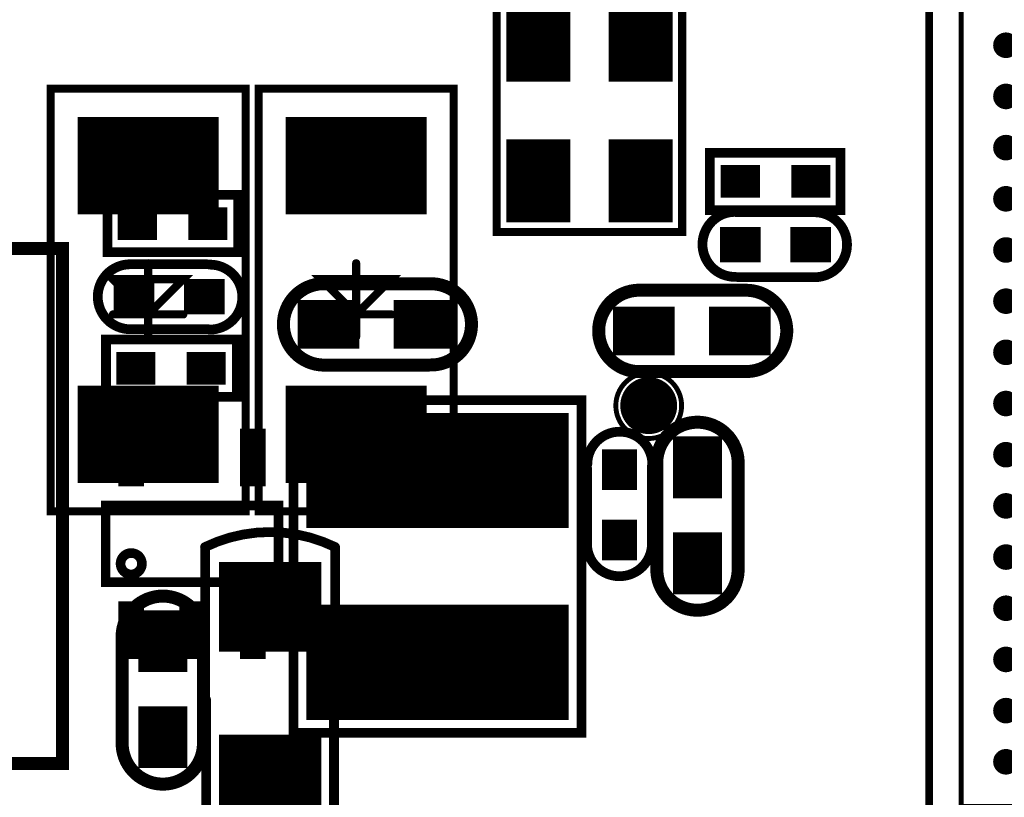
# Model space of a CAD drawing. Extents: x 68 to 180, y 55 to 144.
# Tile 15 of 27: x 101 to 116, y 89 to 101. Entities that reach past the tile are written whole.
import ezdxf

# ---------------------------------------------------------------- set-up
doc = ezdxf.new("R2010")
doc.units = 0
doc.header["$MEASUREMENT"] = 0
doc.layers.get('0').update_dxf_attribs({"linetype": 'CONTINUOUS'})
for name, color, linetype in [('DRIL_NPLTE_THRU_01', 16, 'CONTINUOUS'), ('DRIL_NPLTE_THRU_02', 4, 'CONTINUOUS'), ('DRIL_NPLTE_THRU_03', 96, 'CONTINUOUS'), ('DRIL_NPLTE_THRU_04', 136, 'CONTINUOUS'), ('DRIL_NPLTE_THRU_05', 34, 'CONTINUOUS'), ('DRIL_NPLTE_THRU_06', 176, 'CONTINUOUS'), ('DRIL_PLTE_THRU_01', 16, 'CONTINUOUS'), ('DRIL_PLTE_THRU_02', 4, 'CONTINUOUS'), ('DRIL_PLTE_THRU_03', 96, 'CONTINUOUS'), ('DRIL_PLTE_THRU_04', 136, 'CONTINUOUS'), ('DRIL_PLTE_THRU_05', 34, 'CONTINUOUS'), ('DRIL_PLTE_THRU_06', 176, 'CONTINUOUS'), ('DRIL_SYMBOL', 2, 'CONTINUOUS'), ('PADS_BOT', 5, 'CONTINUOUS'), ('PADS_INNER', 1, 'CONTINUOUS'), ('PADS_TOP', 1, 'CONTINUOUS'), ('PART_BOT_2DLINE_00', 253, 'CONTINUOUS'), ('PART_BOT_2DLINE_01', 183, 'CONTINUOUS'), ('PART_TOP_2DLINE_00', 67, 'CONTINUOUS'), ('PART_TOP_2DLINE_01', 67, 'CONTINUOUS')]:
    doc.layers.add(name, color=color, linetype=linetype)

# ---------------------------------------------------------------- blocks, each defined once
blk = doc.blocks.new('PART_BODY_TOP_5730')
at = {"layer": 'PART_TOP_2DLINE_00', "const_width": 0.12}
blk.add_lwpolyline([(-10, 10), (10, 10), (10, -10), (-10, -10)], close=True, dxfattribs=at)
at = {"layer": 'PART_TOP_2DLINE_01', "const_width": 0.08}
blk.add_lwpolyline([(-9.5, -9.5), (-9.5, 9.5), (9.5, 9.5), (9.5, -9.5)], close=True, dxfattribs=at)
blk = doc.blocks.new('DRIL_HOLE_0')
blk.add_lwpolyline([(0, 0, 1), (0, 0, 1)], format="xyb", close=True)
blk = doc.blocks.new('PAD_0')
blk.add_lwpolyline([(0, 0, 1), (0, 0, 1)], format="xyb", close=True)
blk = doc.blocks.new('PAD_2')
at = {"const_width": 0.2}
blk.add_lwpolyline([(0, -0.1, 1), (0, 0.1, 1)], format="xyb", close=True, dxfattribs=at)
blk = doc.blocks.new('STK_TOP_13')
at = {"layer": 'DRIL_NPLTE_THRU_01'}
blk.add_blockref('DRIL_HOLE_0', (0, 0), dxfattribs=at)
at = {"layer": 'DRIL_NPLTE_THRU_02'}
blk.add_blockref('DRIL_HOLE_0', (0, 0), dxfattribs=at)
at = {"layer": 'DRIL_NPLTE_THRU_03'}
blk.add_blockref('DRIL_HOLE_0', (0, 0), dxfattribs=at)
at = {"layer": 'DRIL_NPLTE_THRU_04'}
blk.add_blockref('DRIL_HOLE_0', (0, 0), dxfattribs=at)
at = {"layer": 'DRIL_NPLTE_THRU_05'}
blk.add_blockref('DRIL_HOLE_0', (0, 0), dxfattribs=at)
at = {"layer": 'DRIL_NPLTE_THRU_06'}
blk.add_blockref('DRIL_HOLE_0', (0, 0), dxfattribs=at)
at = {"layer": 'PADS_BOT'}
blk.add_blockref('PAD_0', (0, 0), dxfattribs=at)
at = {"layer": 'PADS_INNER'}
blk.add_blockref('PAD_0', (0, 0), dxfattribs=at)
at = {"layer": 'PADS_TOP'}
blk.add_blockref('PAD_2', (0, 0), dxfattribs=at)
blk = doc.blocks.new('SYM_TOP_13')
for name, p in [('PART_BODY_TOP_5730', (0, 0)), ('STK_TOP_13', (8.8, 8.8)), ('STK_TOP_13', (8.8, 8)), ('STK_TOP_13', (8.8, 7.2)), ('STK_TOP_13', (8.8, 6.4)), ('STK_TOP_13', (8.8, 5.6)), ('STK_TOP_13', (8.8, 4.8)), ('STK_TOP_13', (8.8, 4)), ('STK_TOP_13', (8.8, 3.2)), ('STK_TOP_13', (8.8, 2.4)), ('STK_TOP_13', (8.8, 1.6)), ('STK_TOP_13', (8.8, 0.8)), ('STK_TOP_13', (8.8, 0)), ('STK_TOP_13', (8.8, -0.8)), ('STK_TOP_13', (8.8, -1.6)), ('STK_TOP_13', (8.8, -2.4))]:
    blk.add_blockref(name, p)
blk = doc.blocks.new('PART_TOP_11')
blk.add_blockref('SYM_TOP_13', (0, 0))
blk = doc.blocks.new('SMOOTH_0$2032')
at = {"const_width": 0.1016}
blk.add_lwpolyline([(-0.0508, 0, 1), (0.0508, 0, 1)], format="xyb", close=True, dxfattribs=at)
blk = doc.blocks.new('PART_BODY_TOP_5734')
at = {"layer": 'PART_TOP_2DLINE_00', "const_width": 0.2032}
blk.add_lwpolyline([(-0.025146, 0.635), (1.575054, 0.635, -1.036434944), (1.575054, -0.635), (-0.025146, -0.635, -1.07236871)], format="xyb", close=True, dxfattribs=at)
at = {"layer": 'PART_TOP_2DLINE_00'}
for p in [(-0.025146, 0.635), (1.575054, 0.635), (-0.025146, -0.635), (1.575054, -0.635)]:
    blk.add_blockref('SMOOTH_0$2032', p, dxfattribs=at)
blk = doc.blocks.new('PAD_7')
at = {"const_width": 0.762}
blk.add_lwpolyline([(-0.4826, 0), (0.4826, 0)], dxfattribs=at)
blk = doc.blocks.new('STK_TOP_19')
at = {"layer": 'DRIL_PLTE_THRU_01'}
blk.add_blockref('DRIL_HOLE_0', (0, 0), dxfattribs=at)
at = {"layer": 'DRIL_PLTE_THRU_02'}
blk.add_blockref('DRIL_HOLE_0', (0, 0), dxfattribs=at)
at = {"layer": 'DRIL_PLTE_THRU_03'}
blk.add_blockref('DRIL_HOLE_0', (0, 0), dxfattribs=at)
at = {"layer": 'DRIL_PLTE_THRU_04'}
blk.add_blockref('DRIL_HOLE_0', (0, 0), dxfattribs=at)
at = {"layer": 'DRIL_PLTE_THRU_05'}
blk.add_blockref('DRIL_HOLE_0', (0, 0), dxfattribs=at)
at = {"layer": 'DRIL_PLTE_THRU_06'}
blk.add_blockref('DRIL_HOLE_0', (0, 0), dxfattribs=at)
at = {"layer": 'PADS_BOT'}
blk.add_blockref('PAD_0', (0, 0), dxfattribs=at)
at = {"layer": 'PADS_INNER'}
blk.add_blockref('PAD_0', (0, 0), dxfattribs=at)
at = {"layer": 'PADS_TOP'}
blk.add_blockref('PAD_7', (0, 0), dxfattribs=at)
blk = doc.blocks.new('SYM_TOP_17')
for name, p in [('PART_BODY_TOP_5734', (0, 0)), ('STK_TOP_19', (0, 0)), ('STK_TOP_19', (1.500124, 0))]:
    blk.add_blockref(name, p)
blk = doc.blocks.new('PART_TOP_24')
blk.add_blockref('SYM_TOP_17', (0, 0))
blk = doc.blocks.new('PART_TOP_25')
blk.add_blockref('SYM_TOP_17', (0, 0))
blk = doc.blocks.new('PART_TOP_26')
blk.add_blockref('SYM_TOP_17', (0, 0))
blk = doc.blocks.new('PART_BODY_BOT_5734')
at = {"layer": 'PART_BOT_2DLINE_00', "const_width": 0.2032}
blk.add_lwpolyline([(-0.025146, 0.635), (1.575054, 0.635, -1.036434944), (1.575054, -0.635), (-0.025146, -0.635, -1.07236871)], format="xyb", close=True, dxfattribs=at)
at = {"layer": 'PART_BOT_2DLINE_00'}
for p in [(-0.025146, 0.635), (1.575054, 0.635), (-0.025146, -0.635), (1.575054, -0.635)]:
    blk.add_blockref('SMOOTH_0$2032', p, dxfattribs=at)
blk = doc.blocks.new('STK_BOT_19')
at = {"layer": 'DRIL_PLTE_THRU_01'}
blk.add_blockref('DRIL_HOLE_0', (0, 0), dxfattribs=at)
at = {"layer": 'DRIL_PLTE_THRU_02'}
blk.add_blockref('DRIL_HOLE_0', (0, 0), dxfattribs=at)
at = {"layer": 'DRIL_PLTE_THRU_03'}
blk.add_blockref('DRIL_HOLE_0', (0, 0), dxfattribs=at)
at = {"layer": 'DRIL_PLTE_THRU_04'}
blk.add_blockref('DRIL_HOLE_0', (0, 0), dxfattribs=at)
at = {"layer": 'DRIL_PLTE_THRU_05'}
blk.add_blockref('DRIL_HOLE_0', (0, 0), dxfattribs=at)
at = {"layer": 'DRIL_PLTE_THRU_06'}
blk.add_blockref('DRIL_HOLE_0', (0, 0), dxfattribs=at)
at = {"layer": 'PADS_BOT'}
blk.add_blockref('PAD_7', (0, 0), dxfattribs=at)
at = {"layer": 'PADS_INNER'}
blk.add_blockref('PAD_0', (0, 0), dxfattribs=at)
at = {"layer": 'PADS_TOP'}
blk.add_blockref('PAD_0', (0, 0), dxfattribs=at)
blk = doc.blocks.new('SYM_BOT_17')
for name, p in [('PART_BODY_BOT_5734', (0, 0)), ('STK_BOT_19', (0, 0)), ('STK_BOT_19', (1.500124, 0))]:
    blk.add_blockref(name, p)
blk = doc.blocks.new('PART_BOT_51')
blk.add_blockref('SYM_BOT_17', (0, 0))
blk = doc.blocks.new('SMOOTH_0$1524')
at = {"const_width": 0.0762}
blk.add_lwpolyline([(-0.0381, 0, 1), (0.0381, 0, 1)], format="xyb", close=True, dxfattribs=at)
blk = doc.blocks.new('PART_BODY_TOP_5741')
at = {"layer": 'PART_TOP_2DLINE_01', "const_width": 0.152}
blk.add_lwpolyline([(-1.1, 2.25), (4.1, 2.25), (4.1, -2.25), (-1.1, -2.25)], close=True, dxfattribs=at)
at = {"layer": 'PART_TOP_2DLINE_01'}
for p in [(-1.1, 2.25), (4.1, 2.25), (-1.1, -2.25), (4.1, -2.25)]:
    blk.add_blockref('SMOOTH_0$1524', p, dxfattribs=at)
blk = doc.blocks.new('PAD_10')
at = {"const_width": 1.8}
blk.add_lwpolyline([(-2.05, 0), (2.05, 0)], dxfattribs=at)
blk = doc.blocks.new('STK_TOP_26')
at = {"layer": 'DRIL_PLTE_THRU_01'}
blk.add_blockref('DRIL_HOLE_0', (0, 0), dxfattribs=at)
at = {"layer": 'DRIL_PLTE_THRU_02'}
blk.add_blockref('DRIL_HOLE_0', (0, 0), dxfattribs=at)
at = {"layer": 'DRIL_PLTE_THRU_03'}
blk.add_blockref('DRIL_HOLE_0', (0, 0), dxfattribs=at)
at = {"layer": 'DRIL_PLTE_THRU_04'}
blk.add_blockref('DRIL_HOLE_0', (0, 0), dxfattribs=at)
at = {"layer": 'DRIL_PLTE_THRU_05'}
blk.add_blockref('DRIL_HOLE_0', (0, 0), dxfattribs=at)
at = {"layer": 'DRIL_PLTE_THRU_06'}
blk.add_blockref('DRIL_HOLE_0', (0, 0), dxfattribs=at)
at = {"layer": 'PADS_BOT'}
blk.add_blockref('PAD_0', (0, 0), dxfattribs=at)
at = {"layer": 'PADS_INNER'}
blk.add_blockref('PAD_0', (0, 0), dxfattribs=at)
at = {"layer": 'PADS_TOP', "rotation": 90}
blk.add_blockref('PAD_10', (0, 0), dxfattribs=at)
blk = doc.blocks.new('SYM_TOP_24')
for name, p in [('STK_TOP_26', (0, 0)), ('STK_TOP_26', (3, 0)), ('PART_BODY_TOP_5741', (0, 0))]:
    blk.add_blockref(name, p)
blk = doc.blocks.new('PART_TOP_58')
blk.add_blockref('SYM_TOP_24', (0, 0))
blk = doc.blocks.new('SMOOTH_0$127')
at = {"const_width": 0.0635}
blk.add_lwpolyline([(-0.03175, 0, 1), (0.03175, 0, 1)], format="xyb", close=True, dxfattribs=at)
blk = doc.blocks.new('PART_BODY_BOT_5747')
at = {"layer": 'PART_BOT_2DLINE_01', "const_width": 0.127}
for points in [[(-3.302, 1.524), (3.302, 1.524), (3.302, -1.524), (-3.302, -1.524)], [(-0.325, -0.55), (-0.325, 0.55), (0.225, 0)]]:
    blk.add_lwpolyline(points, close=True, dxfattribs=at)
for points in [[(0.225, 0.55), (0.225, -0.55)], [(-0.575, 0), (0.575, 0)]]:
    blk.add_lwpolyline(points, dxfattribs=at)
at = {"layer": 'PART_BOT_2DLINE_01'}
for p in [(-3.302, 1.524), (3.302, 1.524), (-0.325, 0.55), (0.225, 0.55), (-0.575, 0), (0.225, 0), (0.575, 0), (-0.325, -0.55), (0.225, -0.55), (-3.302, -1.524), (3.302, -1.524)]:
    blk.add_blockref('SMOOTH_0$127', p, dxfattribs=at)
blk = doc.blocks.new('PAD_20')
at = {"const_width": 1.524}
blk.add_lwpolyline([(-1.1, 0), (1.1, 0)], dxfattribs=at)
blk = doc.blocks.new('STK_BOT_38')
at = {"layer": 'DRIL_PLTE_THRU_01'}
blk.add_blockref('DRIL_HOLE_0', (0, 0), dxfattribs=at)
at = {"layer": 'DRIL_PLTE_THRU_02'}
blk.add_blockref('DRIL_HOLE_0', (0, 0), dxfattribs=at)
at = {"layer": 'DRIL_PLTE_THRU_03'}
blk.add_blockref('DRIL_HOLE_0', (0, 0), dxfattribs=at)
at = {"layer": 'DRIL_PLTE_THRU_04'}
blk.add_blockref('DRIL_HOLE_0', (0, 0), dxfattribs=at)
at = {"layer": 'DRIL_PLTE_THRU_05'}
blk.add_blockref('DRIL_HOLE_0', (0, 0), dxfattribs=at)
at = {"layer": 'DRIL_PLTE_THRU_06'}
blk.add_blockref('DRIL_HOLE_0', (0, 0), dxfattribs=at)
at = {"layer": 'PADS_BOT', "rotation": 90}
blk.add_blockref('PAD_20', (0, 0), dxfattribs=at)
at = {"layer": 'PADS_INNER'}
blk.add_blockref('PAD_0', (0, 0), dxfattribs=at)
at = {"layer": 'PADS_TOP'}
blk.add_blockref('PAD_0', (0, 0), dxfattribs=at)
blk = doc.blocks.new('SYM_BOT_30')
for name, p in [('STK_BOT_38', (-2.1, 0)), ('STK_BOT_38', (2.1, 0)), ('PART_BODY_BOT_5747', (0, 0))]:
    blk.add_blockref(name, p)
blk = doc.blocks.new('PART_BOT_67')
blk.add_blockref('SYM_BOT_30', (0, 0))
blk = doc.blocks.new('PART_BODY_TOP_5731')
at = {"layer": 'PART_TOP_2DLINE_00', "const_width": 0.152}
blk.add_lwpolyline([(-1.028, -0.449), (-1.028, 0.446), (1.015, 0.446), (1.015, -0.449)], close=True, dxfattribs=at)
at = {"layer": 'PART_TOP_2DLINE_00'}
for p in [(-1.028, 0.446), (1.015, 0.446), (-1.028, -0.449), (1.015, -0.449)]:
    blk.add_blockref('SMOOTH_0$1524', p, dxfattribs=at)
blk = doc.blocks.new('PAD_1')
at = {"const_width": 0.508}
blk.add_lwpolyline([(-0.305, 0), (0.305, 0)], dxfattribs=at)
blk = doc.blocks.new('STK_TOP_14')
at = {"layer": 'DRIL_PLTE_THRU_01'}
blk.add_blockref('DRIL_HOLE_0', (0, 0), dxfattribs=at)
at = {"layer": 'DRIL_PLTE_THRU_02'}
blk.add_blockref('DRIL_HOLE_0', (0, 0), dxfattribs=at)
at = {"layer": 'DRIL_PLTE_THRU_03'}
blk.add_blockref('DRIL_HOLE_0', (0, 0), dxfattribs=at)
at = {"layer": 'DRIL_PLTE_THRU_04'}
blk.add_blockref('DRIL_HOLE_0', (0, 0), dxfattribs=at)
at = {"layer": 'DRIL_PLTE_THRU_05'}
blk.add_blockref('DRIL_HOLE_0', (0, 0), dxfattribs=at)
at = {"layer": 'DRIL_PLTE_THRU_06'}
blk.add_blockref('DRIL_HOLE_0', (0, 0), dxfattribs=at)
at = {"layer": 'PADS_BOT'}
blk.add_blockref('PAD_0', (0, 0), dxfattribs=at)
at = {"layer": 'PADS_INNER'}
blk.add_blockref('PAD_0', (0, 0), dxfattribs=at)
at = {"layer": 'PADS_TOP'}
blk.add_blockref('PAD_1', (0, 0), dxfattribs=at)
blk = doc.blocks.new('SYM_TOP_14')
for name, p in [('PART_BODY_TOP_5731', (0, 0)), ('STK_TOP_14', (-0.55, 0)), ('STK_TOP_14', (0.55, 0))]:
    blk.add_blockref(name, p)
blk = doc.blocks.new('PART_TOP_154')
blk.add_blockref('SYM_TOP_14', (0, 0))
blk = doc.blocks.new('PART_TOP_197')
blk.add_blockref('SYM_TOP_14', (0, 0))
blk = doc.blocks.new('PART_TOP_198')
blk.add_blockref('SYM_TOP_14', (0, 0))
blk = doc.blocks.new('PART_BODY_TOP_5773')
at = {"layer": 'PART_TOP_2DLINE_00', "const_width": 0.203}
for points in [[(0, 3.15), (2.55, 3.15), (2.55, 2.45), (0, 2.45)], [(-2.874, 2.8), (5.172, 2.8), (5.172, -3.184), (-2.874, -3.184)]]:
    blk.add_lwpolyline(points, close=True, dxfattribs=at)
at = {"layer": 'PART_TOP_2DLINE_00'}
for p in [(0, 3.15), (2.55, 3.15), (-2.874, 2.8), (5.172, 2.8), (0, 2.45), (2.55, 2.45), (-2.874, -3.184), (5.172, -3.184)]:
    blk.add_blockref('SMOOTH_0$2032', p, dxfattribs=at)
blk = doc.blocks.new('DRIL_SYMBOL_0$889')
at = {"layer": 'DRIL_SYMBOL', "const_width": 0.0508}
for points in [[(0, -0.254), (0, 0.254)], [(-0.254, 0), (0.254, 0)]]:
    blk.add_lwpolyline(points, dxfattribs=at)
blk = doc.blocks.new('DRIL_HOLE_0$889')
at = {"const_width": 0.4445}
blk.add_lwpolyline([(-0.22225, 0, 1), (0.22225, 0, 1)], format="xyb", close=True, dxfattribs=at)
blk.add_blockref('DRIL_SYMBOL_0$889', (0, 0))
blk = doc.blocks.new('PAD_57')
at = {"const_width": 1.524}
blk.add_lwpolyline([(-1.25, 0), (1.25, 0)], dxfattribs=at)
blk = doc.blocks.new('STK_TOP_78')
at = {"layer": 'DRIL_PLTE_THRU_01'}
blk.add_blockref('DRIL_HOLE_0$889', (0, 0), dxfattribs=at)
at = {"layer": 'DRIL_PLTE_THRU_02'}
blk.add_blockref('DRIL_HOLE_0$889', (0, 0), dxfattribs=at)
at = {"layer": 'DRIL_PLTE_THRU_03'}
blk.add_blockref('DRIL_HOLE_0$889', (0, 0), dxfattribs=at)
at = {"layer": 'DRIL_PLTE_THRU_04'}
blk.add_blockref('DRIL_HOLE_0$889', (0, 0), dxfattribs=at)
at = {"layer": 'DRIL_PLTE_THRU_05'}
blk.add_blockref('DRIL_HOLE_0$889', (0, 0), dxfattribs=at)
at = {"layer": 'DRIL_PLTE_THRU_06'}
blk.add_blockref('DRIL_HOLE_0$889', (0, 0), dxfattribs=at)
at = {"layer": 'PADS_BOT', "rotation": 90}
blk.add_blockref('PAD_57', (0, 0), dxfattribs=at)
at = {"layer": 'PADS_INNER', "rotation": 90}
blk.add_blockref('PAD_57', (0, 0), dxfattribs=at)
at = {"layer": 'PADS_TOP', "rotation": 90}
blk.add_blockref('PAD_57', (0, 0), dxfattribs=at)
blk = doc.blocks.new('PAD_58')
at = {"const_width": 0.762}
blk.add_lwpolyline([(-0.488, -0.381), (0.488, -0.381, 1), (0.488, 0.381), (-0.488, 0.381, 1)], format="xyb", close=True, dxfattribs=at)
blk = doc.blocks.new('STK_TOP_77')
at = {"layer": 'DRIL_PLTE_THRU_01'}
blk.add_blockref('DRIL_HOLE_0$889', (0, 0), dxfattribs=at)
at = {"layer": 'DRIL_PLTE_THRU_02'}
blk.add_blockref('DRIL_HOLE_0$889', (0, 0), dxfattribs=at)
at = {"layer": 'DRIL_PLTE_THRU_03'}
blk.add_blockref('DRIL_HOLE_0$889', (0, 0), dxfattribs=at)
at = {"layer": 'DRIL_PLTE_THRU_04'}
blk.add_blockref('DRIL_HOLE_0$889', (0, 0), dxfattribs=at)
at = {"layer": 'DRIL_PLTE_THRU_05'}
blk.add_blockref('DRIL_HOLE_0$889', (0, 0), dxfattribs=at)
at = {"layer": 'DRIL_PLTE_THRU_06'}
blk.add_blockref('DRIL_HOLE_0$889', (0, 0), dxfattribs=at)
at = {"layer": 'PADS_BOT', "rotation": 90}
blk.add_blockref('PAD_58', (0, 0), dxfattribs=at)
at = {"layer": 'PADS_INNER', "rotation": 90}
blk.add_blockref('PAD_58', (0, 0), dxfattribs=at)
at = {"layer": 'PADS_TOP', "rotation": 90}
blk.add_blockref('PAD_58', (0, 0), dxfattribs=at)
blk = doc.blocks.new('SYM_TOP_56')
for name, p in [('PART_BODY_TOP_5773', (0, 0)), ('STK_TOP_78', (-1.5, 0)), ('STK_TOP_78', (0, 0)), ('STK_TOP_77', (2.54, 0)), ('STK_TOP_77', (4, 0))]:
    blk.add_blockref(name, p)
blk = doc.blocks.new('PART_TOP_225')
blk.add_blockref('SYM_TOP_56', (0, 0))
blk = doc.blocks.new('PART_BODY_TOP_5776')
at = {"layer": 'PART_TOP_2DLINE_00', "const_width": 0.127}
blk.add_lwpolyline([(-0.8, 2.25), (-0.8, -0.406), (-0.556, -0.65), (3, -0.65), (3, 2.25)], close=True, dxfattribs=at)
at = {"layer": 'PART_TOP_2DLINE_00'}
for p in [(-0.8, 2.25), (3, 2.25), (-0.8, -0.406), (-0.556, -0.65), (3, -0.65)]:
    blk.add_blockref('SMOOTH_0$127', p, dxfattribs=at)
blk = doc.blocks.new('PAD_8')
at = {"const_width": 0.999998}
blk.add_lwpolyline([(-0.649986, 0), (0.649986, 0)], dxfattribs=at)
blk = doc.blocks.new('STK_TOP_82')
at = {"layer": 'DRIL_NPLTE_THRU_01'}
blk.add_blockref('DRIL_HOLE_0', (0, 0), dxfattribs=at)
at = {"layer": 'DRIL_NPLTE_THRU_02'}
blk.add_blockref('DRIL_HOLE_0', (0, 0), dxfattribs=at)
at = {"layer": 'DRIL_NPLTE_THRU_03'}
blk.add_blockref('DRIL_HOLE_0', (0, 0), dxfattribs=at)
at = {"layer": 'DRIL_NPLTE_THRU_04'}
blk.add_blockref('DRIL_HOLE_0', (0, 0), dxfattribs=at)
at = {"layer": 'DRIL_NPLTE_THRU_05'}
blk.add_blockref('DRIL_HOLE_0', (0, 0), dxfattribs=at)
at = {"layer": 'DRIL_NPLTE_THRU_06'}
blk.add_blockref('DRIL_HOLE_0', (0, 0), dxfattribs=at)
at = {"layer": 'PADS_BOT'}
blk.add_blockref('PAD_0', (0, 0), dxfattribs=at)
at = {"layer": 'PADS_INNER'}
blk.add_blockref('PAD_0', (0, 0), dxfattribs=at)
at = {"layer": 'PADS_TOP'}
blk.add_blockref('PAD_8', (0, 0), dxfattribs=at)
blk = doc.blocks.new('SYM_TOP_59')
for name, p in [('PART_BODY_TOP_5776', (0, 0)), ('STK_TOP_82', (0, 1.6)), ('STK_TOP_82', (2.2, 1.6)), ('STK_TOP_82', (0, 0)), ('STK_TOP_82', (2.2, 0))]:
    blk.add_blockref(name, p)
blk = doc.blocks.new('PART_TOP_232')
blk.add_blockref('SYM_TOP_59', (0, 0))
blk = doc.blocks.new('SMOOTH_0$150114')
at = {"const_width": 0.075057}
blk.add_lwpolyline([(-0.037528, 0, 1), (0.037528, 0, 1)], format="xyb", close=True, dxfattribs=at)
blk = doc.blocks.new('PART_BODY_TOP_5781')
at = {"layer": 'PART_TOP_2DLINE_00', "const_width": 0.15}
blk.add_lwpolyline([(-1.275, 0.6), (1.35, 0.6), (1.35, -0.6), (-1.35, -0.6), (-1.35, 0.6), (-1.206, 0.6)], close=True, dxfattribs=at)
blk.add_lwpolyline([(-0.783, -0.312, 1), (-1.117, -0.312, 1)], format="xyb", close=True, dxfattribs=at)
at = {"layer": 'PART_TOP_2DLINE_00'}
for p in [(-1.35, 0.6), (-1.275, 0.6), (-1.206, 0.6), (1.35, 0.6), (-1.35, -0.6), (1.35, -0.6)]:
    blk.add_blockref('SMOOTH_0$150114', p, dxfattribs=at)
blk = doc.blocks.new('PAD_65')
at = {"const_width": 0.4}
blk.add_lwpolyline([(-0.45, 0), (0.45, 0)], dxfattribs=at)
blk = doc.blocks.new('STK_TOP_87')
at = {"layer": 'DRIL_PLTE_THRU_01'}
blk.add_blockref('DRIL_HOLE_0', (0, 0), dxfattribs=at)
at = {"layer": 'DRIL_PLTE_THRU_02'}
blk.add_blockref('DRIL_HOLE_0', (0, 0), dxfattribs=at)
at = {"layer": 'DRIL_PLTE_THRU_03'}
blk.add_blockref('DRIL_HOLE_0', (0, 0), dxfattribs=at)
at = {"layer": 'DRIL_PLTE_THRU_04'}
blk.add_blockref('DRIL_HOLE_0', (0, 0), dxfattribs=at)
at = {"layer": 'DRIL_PLTE_THRU_05'}
blk.add_blockref('DRIL_HOLE_0', (0, 0), dxfattribs=at)
at = {"layer": 'DRIL_PLTE_THRU_06'}
blk.add_blockref('DRIL_HOLE_0', (0, 0), dxfattribs=at)
at = {"layer": 'PADS_BOT'}
blk.add_blockref('PAD_0', (0, 0), dxfattribs=at)
at = {"layer": 'PADS_INNER'}
blk.add_blockref('PAD_0', (0, 0), dxfattribs=at)
at = {"layer": 'PADS_TOP', "rotation": 90}
blk.add_blockref('PAD_65', (0, 0), dxfattribs=at)
blk = doc.blocks.new('SYM_TOP_64')
for name, p in [('STK_TOP_87', (-0.95, 1.35)), ('STK_TOP_87', (0.95, 1.35)), ('PART_BODY_TOP_5781', (0, 0)), ('STK_TOP_87', (-0.95, -1.35)), ('STK_TOP_87', (0, -1.35)), ('STK_TOP_87', (0.95, -1.35))]:
    blk.add_blockref(name, p)
blk = doc.blocks.new('PART_TOP_251')
blk.add_blockref('SYM_TOP_64', (0, 0))
blk = doc.blocks.new('PART_BODY_TOP_5792')
at = {"layer": 'PART_TOP_2DLINE_00', "const_width": 0.1524}
for points in [[(-0.6096, -0.508, -1), (-0.6096, 0.508)], [(0.633804, 0.502572, -1), (0.633804, -0.513428)]]:
    blk.add_lwpolyline(points, format="xyb", dxfattribs=at)
for points in [[(-0.6096, 0.508), (0.5842, 0.508)], [(-0.5842, -0.508), (0.6096, -0.508)]]:
    blk.add_lwpolyline(points, dxfattribs=at)
at = {"layer": 'PART_TOP_2DLINE_00'}
for p in [(-0.6096, 0.508), (-0.6096, 0.508), (0.5842, 0.508), (0.633804, 0.502572), (-0.6096, -0.508), (-0.5842, -0.508), (0.6096, -0.508), (0.633804, -0.513428)]:
    blk.add_blockref('SMOOTH_0$1524', p, dxfattribs=at)
blk = doc.blocks.new('PAD_79')
at = {"const_width": 0.55}
blk.add_lwpolyline([(-0.3175, 0), (0.3175, 0)], dxfattribs=at)
blk = doc.blocks.new('STK_TOP_110')
at = {"layer": 'DRIL_PLTE_THRU_01'}
blk.add_blockref('DRIL_HOLE_0', (0, 0), dxfattribs=at)
at = {"layer": 'DRIL_PLTE_THRU_02'}
blk.add_blockref('DRIL_HOLE_0', (0, 0), dxfattribs=at)
at = {"layer": 'DRIL_PLTE_THRU_03'}
blk.add_blockref('DRIL_HOLE_0', (0, 0), dxfattribs=at)
at = {"layer": 'DRIL_PLTE_THRU_04'}
blk.add_blockref('DRIL_HOLE_0', (0, 0), dxfattribs=at)
at = {"layer": 'DRIL_PLTE_THRU_05'}
blk.add_blockref('DRIL_HOLE_0', (0, 0), dxfattribs=at)
at = {"layer": 'DRIL_PLTE_THRU_06'}
blk.add_blockref('DRIL_HOLE_0', (0, 0), dxfattribs=at)
at = {"layer": 'PADS_BOT'}
blk.add_blockref('PAD_0', (0, 0), dxfattribs=at)
at = {"layer": 'PADS_INNER'}
blk.add_blockref('PAD_0', (0, 0), dxfattribs=at)
at = {"layer": 'PADS_TOP'}
blk.add_blockref('PAD_79', (0, 0), dxfattribs=at)
blk = doc.blocks.new('SYM_TOP_75')
for name, p in [('PART_BODY_TOP_5792', (0, 0)), ('STK_TOP_110', (-0.55, 0)), ('STK_TOP_110', (0.55, 0))]:
    blk.add_blockref(name, p)
blk = doc.blocks.new('PART_TOP_348')
blk.add_blockref('SYM_TOP_75', (0, 0))
blk = doc.blocks.new('PART_TOP_406')
blk.add_blockref('SYM_TOP_75', (0, 0))
blk = doc.blocks.new('PART_TOP_425')
blk.add_blockref('SYM_TOP_75', (0, 0))
blk = doc.blocks.new('PART_BOT_496')
blk.add_blockref('SYM_BOT_30', (0, 0))
blk = doc.blocks.new('PART_BODY_TOP_5800')
at = {"layer": 'PART_TOP_2DLINE_00', "const_width": 0.0762}
blk.add_lwpolyline([(0.514, 0, 1), (-0.514, 0, 1)], format="xyb", close=True, dxfattribs=at)
blk = doc.blocks.new('PAD_85')
at = {"const_width": 0.4445}
blk.add_lwpolyline([(0, -0.22225, 1), (0, 0.22225, 1)], format="xyb", close=True, dxfattribs=at)
blk = doc.blocks.new('STK_TOP_119')
at = {"layer": 'DRIL_PLTE_THRU_01'}
blk.add_blockref('DRIL_HOLE_0', (0, 0), dxfattribs=at)
at = {"layer": 'DRIL_PLTE_THRU_02'}
blk.add_blockref('DRIL_HOLE_0', (0, 0), dxfattribs=at)
at = {"layer": 'DRIL_PLTE_THRU_03'}
blk.add_blockref('DRIL_HOLE_0', (0, 0), dxfattribs=at)
at = {"layer": 'DRIL_PLTE_THRU_04'}
blk.add_blockref('DRIL_HOLE_0', (0, 0), dxfattribs=at)
at = {"layer": 'DRIL_PLTE_THRU_05'}
blk.add_blockref('DRIL_HOLE_0', (0, 0), dxfattribs=at)
at = {"layer": 'DRIL_PLTE_THRU_06'}
blk.add_blockref('DRIL_HOLE_0', (0, 0), dxfattribs=at)
at = {"layer": 'PADS_BOT'}
blk.add_blockref('PAD_0', (0, 0), dxfattribs=at)
at = {"layer": 'PADS_INNER'}
blk.add_blockref('PAD_0', (0, 0), dxfattribs=at)
at = {"layer": 'PADS_TOP'}
blk.add_blockref('PAD_85', (0, 0), dxfattribs=at)
blk = doc.blocks.new('SYM_TOP_83')
for name in ['PART_BODY_TOP_5800', 'STK_TOP_119']:
    blk.add_blockref(name, (0, 0))
blk = doc.blocks.new('PART_TOP_520')
blk.add_blockref('SYM_TOP_83', (0, 0))
blk = doc.blocks.new('PART_BODY_BOT_5801')
at = {"layer": 'PART_BOT_2DLINE_00', "const_width": 0.152}
for points in [[(-0.25, 1.016), (-2.235, 1.016, 0.230409), (-2.235, -1.016), (-0.25, -1.016)], [(0.2, -1), (2.15, -1, 0.176327), (2.15, 1), (0.15, 1)]]:
    blk.add_lwpolyline(points, format="xyb", dxfattribs=at)
at = {"layer": 'PART_BOT_2DLINE_00'}
for p in [(-2.235, 1.016), (-0.25, 1.016), (0.15, 1), (2.15, 1), (-2.235, -1.016), (-0.25, -1.016), (0.2, -1), (2.15, -1)]:
    blk.add_blockref('SMOOTH_0$1524', p, dxfattribs=at)
blk = doc.blocks.new('PAD_86')
at = {"const_width": 1.399997}
blk.add_lwpolyline([(-0.799998, 0), (0.799998, 0)], dxfattribs=at)
blk = doc.blocks.new('STK_BOT_23')
at = {"layer": 'DRIL_PLTE_THRU_01'}
blk.add_blockref('DRIL_HOLE_0', (0, 0), dxfattribs=at)
at = {"layer": 'DRIL_PLTE_THRU_02'}
blk.add_blockref('DRIL_HOLE_0', (0, 0), dxfattribs=at)
at = {"layer": 'DRIL_PLTE_THRU_03'}
blk.add_blockref('DRIL_HOLE_0', (0, 0), dxfattribs=at)
at = {"layer": 'DRIL_PLTE_THRU_04'}
blk.add_blockref('DRIL_HOLE_0', (0, 0), dxfattribs=at)
at = {"layer": 'DRIL_PLTE_THRU_05'}
blk.add_blockref('DRIL_HOLE_0', (0, 0), dxfattribs=at)
at = {"layer": 'DRIL_PLTE_THRU_06'}
blk.add_blockref('DRIL_HOLE_0', (0, 0), dxfattribs=at)
at = {"layer": 'PADS_BOT', "rotation": 90}
blk.add_blockref('PAD_86', (0, 0), dxfattribs=at)
at = {"layer": 'PADS_INNER'}
blk.add_blockref('PAD_0', (0, 0), dxfattribs=at)
at = {"layer": 'PADS_TOP'}
blk.add_blockref('PAD_0', (0, 0), dxfattribs=at)
blk = doc.blocks.new('PAD_87')
at = {"const_width": 1.199997}
blk.add_lwpolyline([(-0.799998, 0), (0.799998, 0)], dxfattribs=at)
blk = doc.blocks.new('STK_BOT_22')
at = {"layer": 'DRIL_PLTE_THRU_01'}
blk.add_blockref('DRIL_HOLE_0', (0, 0), dxfattribs=at)
at = {"layer": 'DRIL_PLTE_THRU_02'}
blk.add_blockref('DRIL_HOLE_0', (0, 0), dxfattribs=at)
at = {"layer": 'DRIL_PLTE_THRU_03'}
blk.add_blockref('DRIL_HOLE_0', (0, 0), dxfattribs=at)
at = {"layer": 'DRIL_PLTE_THRU_04'}
blk.add_blockref('DRIL_HOLE_0', (0, 0), dxfattribs=at)
at = {"layer": 'DRIL_PLTE_THRU_05'}
blk.add_blockref('DRIL_HOLE_0', (0, 0), dxfattribs=at)
at = {"layer": 'DRIL_PLTE_THRU_06'}
blk.add_blockref('DRIL_HOLE_0', (0, 0), dxfattribs=at)
at = {"layer": 'PADS_BOT', "rotation": 90}
blk.add_blockref('PAD_87', (0, 0), dxfattribs=at)
at = {"layer": 'PADS_INNER'}
blk.add_blockref('PAD_0', (0, 0), dxfattribs=at)
at = {"layer": 'PADS_TOP'}
blk.add_blockref('PAD_0', (0, 0), dxfattribs=at)
blk = doc.blocks.new('SYM_BOT_84')
for name, p in [('STK_BOT_23', (-1.3, 0)), ('STK_BOT_22', (1.3, 0)), ('PART_BODY_BOT_5801', (0, 0))]:
    blk.add_blockref(name, p)
blk = doc.blocks.new('PART_BOT_526')
blk.add_blockref('SYM_BOT_84', (0, 0))

msp = doc.modelspace()

# ---------------------------------------------------------------- block references
for name, p, rotation in [('PART_TOP_11', (125.044, 98.167), 180), ('PART_TOP_232', (108.934, 100.649), 270), ('PART_TOP_198', (103.219, 97.779), 180), ('PART_TOP_406', (112.643, 97.449), 180), ('PART_TOP_225', (98.317, 92.216), 90), ('PART_TOP_197', (103.194, 95.518), 180), ('PART_TOP_58', (107.359, 90.921), 90), ('PART_TOP_25', (111.423, 93.969), 270), ('PART_TOP_425', (110.204, 93.385), 90)]:
    msp.add_blockref(name, p, dxfattribs=dict(rotation=rotation))
at = {"xscale": -1, "rotation": 90}
for name, p in [('PART_BOT_67', (102.838, 96.585)), ('PART_BOT_496', (106.089, 96.585)), ('PART_BOT_526', (104.743, 90.489)), ('PART_BOT_51', (103.067, 91.251))]:
    msp.add_blockref(name, p, dxfattribs=at)
for name, p in [('PART_TOP_154', (112.643, 98.439)), ('PART_TOP_348', (103.168, 96.636)), ('PART_TOP_24', (105.658, 96.204)), ('PART_TOP_26', (110.585, 96.102)), ('PART_TOP_520', (110.661, 94.934)), ('PART_TOP_251', (103.524, 92.775))]:
    msp.add_blockref(name, p)

doc.saveas('drawing.dxf')
